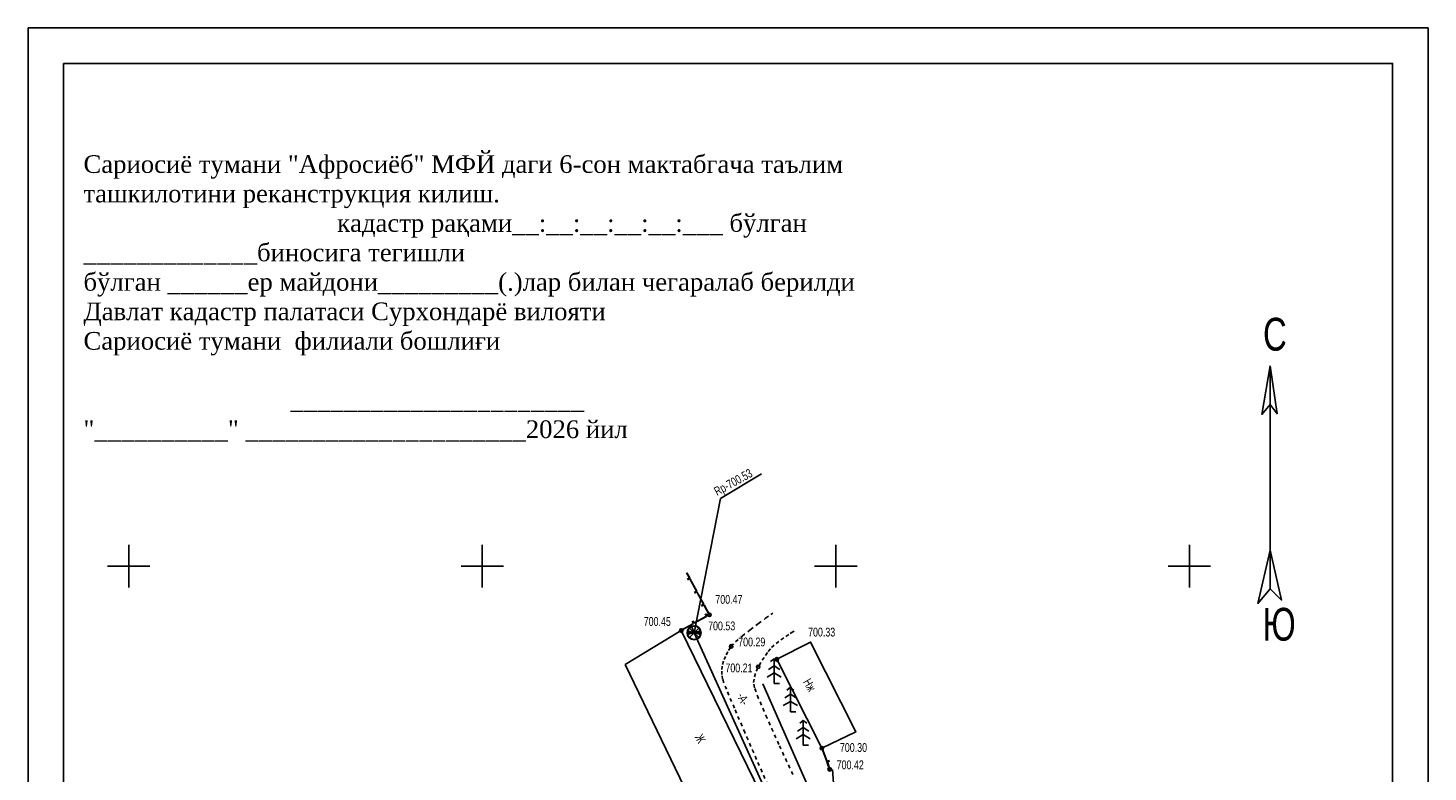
# Model space of a CAD drawing. Extents: x 419 to 1431, y 187 to 622.
# Tile 6 of 6: x 1233 to 1431, y 433 to 538. Entities that reach past the tile are written whole.
import ezdxf

# ---------------------------------------------------------------- set-up
doc = ezdxf.new("R2010")
doc.units = 0
doc.header["$MEASUREMENT"] = 0
doc.linetypes.add('CONTI', pattern=[0])
doc.linetypes.add('STRIHSMALL', pattern=[1, 0.5, -0.5])
for name, color, linetype in [('(002) Рамка', 7, 'Continuous'), ('(004) Точки рельефа', 7, 'Continuous'), ('(014) Водопровод', 5, 'ИК_Водопровод -------в--------'), ('NAD_M0', 7, 'CONTI'), ('PI_DT0', 3, 'CONTI'), ('PI_OT0', 172, 'CONTI'), ('PI_TT0', 5, 'CONTI'), ('SETKR', 2, 'CONTI'), ('SIT_L0', 250, 'CONTI'), ('STR_L0', 6, 'CONTI'), ('USLZN0', 250, 'CONTI')]:
    doc.layers.add(name, color=color, linetype=linetype)
doc.styles.add('SHRFT', font='TXT', dxfattribs={"width": 0.75})
doc.linetypes.add('ИК_Водопровод -------в--------', pattern='A,9,-0.6,["В",Standard,S=1.2,R=0,X=0,Y=-0.6],-1.2', length=10.8)

# ---------------------------------------------------------------- blocks, each defined once
blk = doc.blocks.new('BL_333')
at = {"color": 0}
for p, q in [((0, -3), (0, 3)), ((-3, 0), (3, 0))]:
    blk.add_line(p, q, dxfattribs=at)
blk = doc.blocks.new('BL_105')
at = {"color": 0}
for p, q in [((0, 2.5), (-0.8, 2)), ((0, 3.5), (-0.5, 3.1)), ((0, 2.5), (0, 3.5)), ((0.5, 3.1), (0, 3.5)), ((0, 1.5), (0, 2.5)), ((0.8, 2), (0, 2.5)), ((0, 1.5), (-1, 0.9)), ((0, 0), (0, 1.5)), ((1, 0.9), (0, 1.5)), ((0.75, 0), (0, 0))]:
    blk.add_line(p, q, dxfattribs=at)
blk = doc.blocks.new('BL_6')
at = {"color": 0}
for p, q in [((-1, 0), (1, 0)), ((-0.97, 0.25), (0.97, -0.25)), ((-0.97, -0.25), (0.97, 0.25)), ((-0.7, 0.7), (0.7, -0.7)), ((-0.7, -0.7), (0.7, 0.7))]:
    blk.add_line(p, q, dxfattribs=at)
for radius in [1, 0.95]:
    blk.add_circle((0, 0), radius, dxfattribs=at)
blk = doc.blocks.new('009')
at = {"layer": 'PI_DT0', "color": 5, "linetype": 'Continuous'}
for points in [[(361.316, 236.271), (360.724, 232.847), (361.307, 233.546), (361.79, 232.891), (361.316, 236.271)], [(361.316, 236.271), (361.261, 220.519)], [(361.271, 223.243), (360.398, 219.483), (361.261, 220.519), (362.072, 219.71), (361.271, 223.243)]]:
    blk.add_lwpolyline(points, dxfattribs=at)
at = {"layer": '(004) Точки рельефа', "color": 7, "style": 'SHRFT', "width": 0.75}
for s, p in [('С', (360.815, 237.363)), ('Ю', (360.71, 216.846))]:
    blk.add_text(s, height=2.319, rotation=359.79817, dxfattribs=at).set_placement(p)

msp = doc.modelspace()

# ---------------------------------------------------------------- linework, layer by layer
at = {"layer": '(014) Водопровод'}
msp.add_lwpolyline([(1304.37858, 366.88894), (1295.06858, 361.85894), (1282.15858, 379.96894), (1295.16858, 388.96894), (1306.94858, 397.87894), (1320.92858, 408.68894), (1330.43858, 417.85894), (1344.13858, 428.32894), (1336.64858, 445.37894)], dxfattribs=at)
at = {"linetype": 'Continuous'}
for points in [[(1232.70666, 538.14272), (1430.70846, 538.14272), (1430.70846, 262.39335), (1232.70666, 262.39335)], [(1237.70666, 533.14272), (1425.70846, 533.14272), (1425.70846, 267.39335), (1237.70666, 267.39335)]]:
    msp.add_lwpolyline(points, close=True, dxfattribs=at)
at = {"layer": 'PI_TT0', "color": 0}
for centre in [(1329.09858, 455.11894), (1325.09858, 452.90894), (1332.14858, 450.65894), (1335.96887, 447.77272), (1338.60858, 448.83894), (1344.97858, 436.25894), (1346.07858, 433.27894)]:
    msp.add_circle(centre, 0.25, dxfattribs=at)
for p in [(1329.09858, 455.11894), (1325.09858, 452.90894), (1332.14858, 450.65894), (1335.96887, 447.77272), (1338.60858, 448.83894), (1344.97858, 436.25894), (1346.07858, 433.27894)]:
    msp.add_point(p, dxfattribs=at)
at = {"layer": 'SIT_L0', "color": 1}
for p, q in [((1330.66858, 471.57894), (1336.42504, 475.07366)), ((1326.91858, 452.58894), (1330.66858, 471.57894))]:
    msp.add_line(p, q, dxfattribs=at)
at = {"layer": 'SIT_L0', "color": 250}
for p, q in [((1326.24858, 460.31894), (1325.84858, 461.04894)), ((1326.28858, 460.33894), (1325.88858, 461.07894)), ((1325.92858, 460.14894), (1326.28858, 460.33894)), ((1326.32858, 460.24894), (1325.97858, 460.05894)), ((1327.23858, 458.46894), (1326.28858, 460.22894)), ((1327.27858, 458.48894), (1326.32858, 460.24894)), ((1326.91858, 458.29894), (1327.27858, 458.48894)), ((1327.31858, 458.39894), (1326.96858, 458.20894)), ((1328.22858, 456.61894), (1327.27858, 458.37894)), ((1328.26858, 456.63894), (1327.31858, 458.39894)), ((1327.91858, 456.44894), (1328.27858, 456.63894)), ((1328.31858, 456.54894), (1327.96858, 456.35894)), ((1329.02858, 455.13894), (1328.27858, 456.52894)), ((1329.08858, 455.11894), (1328.31858, 456.54894)), ((1325.07858, 452.94894), (1326.82858, 453.91894)), ((1325.09858, 452.90894), (1326.84858, 453.87894)), ((1326.84858, 453.87894), (1326.65858, 454.22894)), ((1326.73858, 454.27894), (1326.93858, 453.92894)), ((1326.91858, 453.96894), (1328.66858, 454.93894)), ((1326.93858, 453.92894), (1328.68858, 454.89894)), ((1328.68858, 454.89894), (1328.49858, 455.24894)), ((1328.59858, 455.26894), (1328.77858, 454.94894)), ((1328.75858, 454.97894), (1329.03858, 455.13894)), ((1328.77858, 454.93894), (1329.09858, 455.11894)), ((1344.97858, 436.25894), (1345.66858, 434.37894)), ((1345.02858, 436.27894), (1345.71858, 434.39894)), ((1345.66858, 434.37894), (1346.04858, 434.51894)), ((1346.07858, 434.42894), (1345.70858, 434.28894)), ((1345.70858, 434.28894), (1346.07858, 433.27894)), ((1345.75858, 434.30894), (1346.12858, 433.29894)), ((1346.50858, 433.23894), (1346.71858, 429.99894))]:
    msp.add_line(p, q, dxfattribs=at)
for points in [[(1317.15858, 448.10894), (1330.70858, 420.02894), (1338.16858, 426.00894), (1325.09858, 452.90894), (1317.15858, 448.10894)], [(1338.60858, 448.83894), (1344.97858, 436.25894), (1344.99858, 436.26894), (1349.79858, 438.58894), (1343.38858, 451.25894), (1338.60858, 448.83894)]]:
    msp.add_lwpolyline(points, dxfattribs=at)
at = {"layer": 'STR_L0', "color": 0}
msp.add_lwpolyline([(1331.06858, 419.44894), (1339.07858, 425.71894), (1326.91858, 452.58894), (1326.49858, 453.59894)], dxfattribs=at)
at = {"layer": 'STR_L0', "color": 0, "linetype": 'STRIHSMALL'}
for points in [[(1337.33858, 431.04894), (1335.73858, 434.67894), (1334.09858, 438.45894), (1332.60858, 441.91894), (1331.49858, 444.58894), (1330.94858, 446.00894), (1330.82858, 446.66894), (1330.82858, 447.36894), (1330.93858, 448.07894), (1331.14858, 448.78894), (1331.42858, 449.46894), (1331.76858, 450.09894), (1332.14858, 450.65894), (1332.75858, 451.29894), (1333.71858, 452.11894), (1334.84858, 453.01894), (1335.99858, 453.88894), (1337.01858, 454.62894), (1337.74858, 455.15894), (1338.02858, 455.34894)], [(1340.89858, 432.52894), (1338.88858, 436.79894), (1337.22858, 440.51894), (1336.03858, 443.30894), (1335.44858, 444.79894), (1335.32858, 445.54894), (1335.43858, 446.33894), (1335.70858, 447.13894), (1336.09858, 447.93894), (1336.53858, 448.68894), (1336.99858, 449.36894), (1337.39858, 449.95894), (1337.87858, 450.49894), (1338.49858, 451.05894), (1339.19858, 451.59894), (1339.88858, 452.07894), (1340.47858, 452.46894), (1340.89858, 452.72894), (1341.05858, 452.82894)]]:
    msp.add_lwpolyline(points, dxfattribs=at)

# ---------------------------------------------------------------- block references
at = {"layer": '(002) Рамка', "xscale": 2.000000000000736, "yscale": 2.000000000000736, "zscale": 2.000000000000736, "rotation": 0.1847134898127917}
msp.add_blockref('009', (687.28048, 15.45793), dxfattribs=at)
at = {"layer": 'SETKR', "color": 112}
for p in [(1246.95858, 462.00894), (1296.95858, 462.00894), (1346.95858, 462.00894), (1396.95858, 462.00894)]:
    msp.add_blockref('BL_333', p, dxfattribs=at)
at = {"layer": 'USLZN0', "color": 1}
msp.add_blockref('BL_6', (1326.91858, 452.58894), dxfattribs=at)
at = {"layer": 'USLZN0', "color": 250}
for p in [(1338.22858, 445.39894), (1340.52858, 441.37894), (1342.34858, 436.68894)]:
    msp.add_blockref('BL_105', p, dxfattribs=at)

# ---------------------------------------------------------------- texts
at = {"layer": '(002) Рамка', "insert": (1240.55494, 520.14042), "char_height": 2.5, "width": 127.8344278, "attachment_point": 1}
msp.add_mtext('{\\fTimes New Roman|b0|i0|c204|p18;Сариосиё тумани "Афросиёб" МФЙ даги 6-сон мактабгача таълим ташкилотини реканструкция килиш. \\A1;\\fTimes New Roman|b0|i0|c0|p18;                                                              \\fTimes New Roman|b0|i0|c204|p18;                                               \\fTimes New Roman|b0|i0|c0|p18;  \\fTimes New Roman|b0|i0|c204|p18;кадастр рақами__:__:__:__:__:___ бўлган _____________биносига тегишли\\Pбўлган ______ер майдони_________(.)лар билан чегаралаб берилди\\PДавлат кадастр палатаси Сурхондарё вилояти \\P\\A0;Сариосиё тумани \\A1; филиали бошлиғи\\P\\P                               ______________________\\P"__________" _____________________202\\fTimes New Roman|b0|i0|c0|p18;6\\fTimes New Roman|b0|i0|c204|p18; йил}', dxfattribs=at)
at = {"layer": 'NAD_M0', "color": 1, "style": 'SHRFT', "width": 0.75}
msp.add_text('Rp-700.53', height=1.25, rotation=29, dxfattribs=at).set_placement((1330.17858, 471.92894))
at = {"layer": 'NAD_M0', "color": 7, "style": 'SHRFT', "width": 0.75}
for s, rotation, p in [('Нж', 300, (1342.27858, 445.63894)), ('-А-', 296, (1332.92858, 443.70894)), ('Ж', 297, (1326.97858, 437.83894))]:
    msp.add_text(s, height=1.25, rotation=rotation, dxfattribs=at).set_placement(p)
at = {"layer": 'PI_OT0', "color": 0, "style": 'SHRFT', "width": 0.75}
for s, p in [('700.47', (1329.9177, 456.68401)), ('700.45', (1319.78723, 453.55684)), ('700.53', (1328.89217, 452.92831)), ('700.29', (1333.14858, 450.65894)), ('700.33', (1343.03462, 452.05741)), ('700.21', (1331.34198, 446.98671)), ('700.30', (1347.53655, 435.73074)), ('700.42', (1347.07858, 433.27894))]:
    msp.add_text(s, height=1.25, dxfattribs=at).set_placement(p)

doc.saveas('drawing.dxf')
